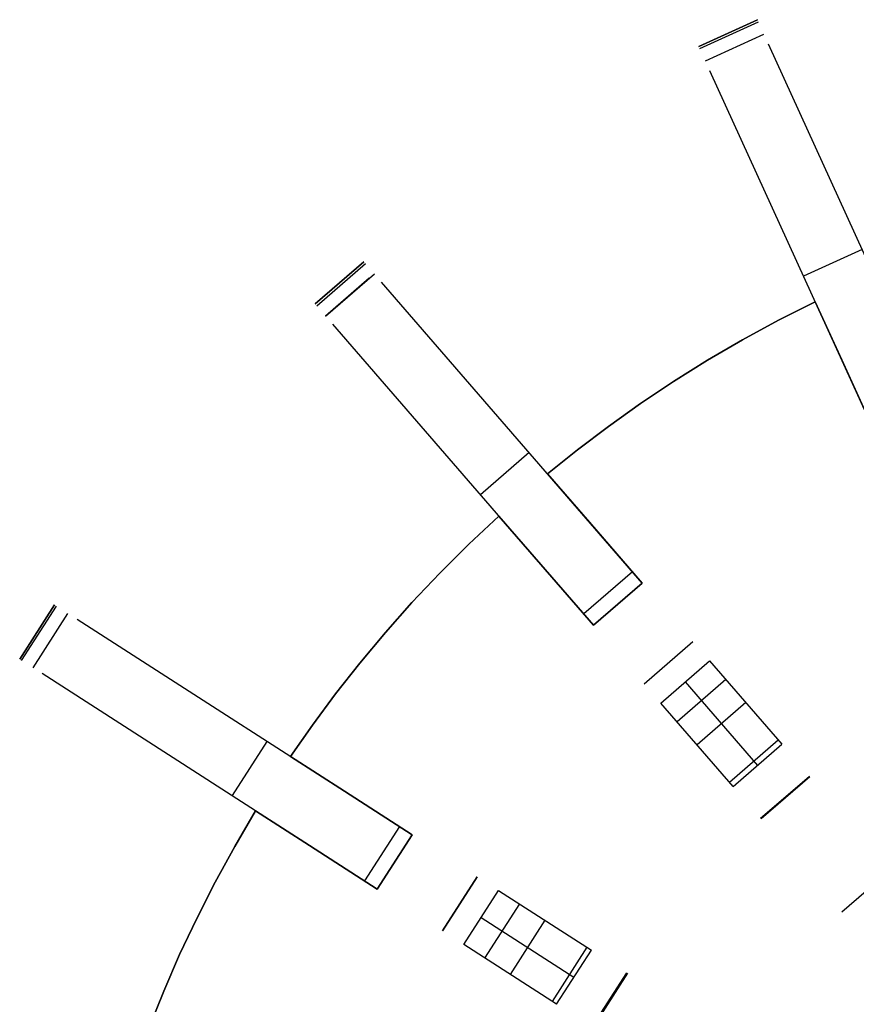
# Model space of a CAD drawing. Header units: millimetres. Extents: x 453 to 1057, y -213 to 387.
# Tile 7 of 17: x 498 to 653, y 181 to 364. Entities that reach past the tile are written whole.
import ezdxf

# ---------------------------------------------------------------- set-up
doc = ezdxf.new("R2010")
doc.units = ezdxf.units.MM

msp = doc.modelspace()

# ---------------------------------------------------------------- linework, layer by layer
for points in [[(624.05, 359.37), (634.97, 364.35)], [(624.05, 359.37), (634.97, 364.35)], [(634.97, 364.35), (624.05, 359.37)], [(634.97, 364.35), (624.05, 359.37)], [(624.23, 358.97), (635.15, 363.95)], [(625.28, 356.67), (636.2, 361.65)], [(667.85, 292.35), (637.04, 359.81)], [(656.93, 287.36), (626.13, 354.82)], [(654.49, 321.6), (643.58, 316.61)], [(552.62, 311.43), (561.69, 319.29)], [(552.62, 311.43), (561.69, 319.29)], [(561.69, 319.29), (552.62, 311.43)], [(552.91, 311.1), (561.98, 318.96)], [(554.57, 309.19), (563.64, 317.05)], [(562.67, 316.22), (554.57, 309.19)], [(613.53, 259.47), (564.96, 315.52)], [(645.75, 311.86), (638.89, 308.39), (632.2, 304.75), (625.69, 300.95), (619.36, 296.99), (613.21, 292.89), (607.25, 288.65), (601.48, 284.29), (595.9, 279.82)], [(645.75, 311.86), (638.89, 308.39), (632.2, 304.75), (625.69, 300.95), (619.36, 296.99), (613.21, 292.89), (607.25, 288.65), (601.48, 284.29), (595.9, 279.82)], [(595.9, 279.82), (601.48, 284.29), (607.25, 288.65), (613.21, 292.89), (619.36, 296.99), (625.69, 300.95), (632.2, 304.75), (638.89, 308.39), (645.75, 311.86)], [(645.75, 311.86), (638.89, 308.39), (632.2, 304.75), (625.69, 300.95), (619.36, 296.99), (613.21, 292.89), (607.25, 288.65), (601.48, 284.29), (595.9, 279.82)], [(595.9, 279.82), (601.48, 284.29), (607.25, 288.65), (613.21, 292.89), (619.36, 296.99), (625.69, 300.95), (632.2, 304.75), (638.89, 308.39), (645.75, 311.86)], [(595.9, 279.82), (601.48, 284.29), (607.25, 288.65), (613.21, 292.89), (619.36, 296.99), (625.69, 300.95), (632.2, 304.75), (638.89, 308.39), (645.75, 311.86)], [(650.7, 301.01), (645.75, 311.86)], [(645.75, 311.86), (650.7, 301.01)], [(650.7, 301.01), (645.75, 311.86)], [(645.75, 311.86), (650.7, 301.01)], [(604.46, 251.61), (555.9, 307.66)], [(656.93, 287.36), (650.7, 301.01)], [(650.7, 301.01), (656.93, 287.36)], [(656.93, 287.36), (650.7, 301.01)], [(650.7, 301.01), (656.93, 287.36)], [(592.47, 283.77), (583.41, 275.91)], [(595.9, 279.82), (603.71, 270.8)], [(603.71, 270.8), (595.9, 279.82)], [(595.9, 279.82), (603.71, 270.8)], [(603.71, 270.8), (595.9, 279.82)], [(586.83, 271.96), (581.22, 266.7), (575.83, 261.33), (570.65, 255.84), (565.69, 250.26), (560.95, 244.59), (556.42, 238.85), (552.11, 233.04), (548.02, 227.18)], [(586.83, 271.96), (581.22, 266.7), (575.83, 261.33), (570.65, 255.84), (565.69, 250.26), (560.95, 244.59), (556.42, 238.85), (552.11, 233.04), (548.02, 227.18)], [(548.02, 227.18), (552.11, 233.04), (556.42, 238.85), (560.95, 244.59), (565.69, 250.26), (570.65, 255.84), (575.83, 261.33), (581.22, 266.7), (586.83, 271.96)], [(586.83, 271.96), (581.22, 266.7), (575.83, 261.33), (570.65, 255.84), (565.69, 250.26), (560.95, 244.59), (556.42, 238.85), (552.11, 233.04), (548.02, 227.18)], [(548.02, 227.18), (552.11, 233.04), (556.42, 238.85), (560.95, 244.59), (565.69, 250.26), (570.65, 255.84), (575.83, 261.33), (581.22, 266.7), (586.83, 271.96)], [(548.02, 227.18), (552.11, 233.04), (556.42, 238.85), (560.95, 244.59), (565.69, 250.26), (570.65, 255.84), (575.83, 261.33), (581.22, 266.7), (586.83, 271.96)], [(594.64, 262.95), (586.83, 271.96)], [(586.83, 271.96), (594.64, 262.95)], [(594.64, 262.95), (586.83, 271.96)], [(586.83, 271.96), (594.64, 262.95)], [(603.71, 270.8), (613.53, 259.47)], [(613.53, 259.47), (603.71, 270.8)], [(603.71, 270.8), (613.53, 259.47)], [(613.53, 259.47), (603.71, 270.8)], [(604.46, 251.61), (594.64, 262.95)], [(594.64, 262.95), (604.46, 251.61)], [(604.46, 251.61), (594.64, 262.95)], [(594.64, 262.95), (604.46, 251.61)], [(611.7, 261.58), (602.63, 253.73)], [(604.46, 251.61), (613.53, 259.47)], [(604.46, 251.61), (613.53, 259.47)], [(604.46, 251.61), (613.53, 259.47)], [(604.46, 251.61), (613.53, 259.47)], [(604.46, 251.61), (613.53, 259.47)], [(604.46, 251.61), (613.53, 259.47)], [(613.53, 259.47), (604.46, 251.61)], [(613.53, 259.47), (604.46, 251.61)], [(613.53, 259.47), (604.46, 251.61)], [(497.6, 245.32), (504.08, 255.41)], [(497.6, 245.32), (504.08, 255.41)], [(504.08, 255.41), (497.6, 245.32)], [(497.96, 245.08), (504.45, 255.18)], [(500.09, 243.71), (506.58, 253.81)], [(570.67, 212.62), (508.28, 252.71)], [(613.9, 240.72), (622.97, 248.57)], [(617, 237.14), (626.07, 245)], [(626.07, 245), (639.53, 229.47)], [(564.19, 202.52), (501.8, 242.62)], [(629.09, 241.51), (620.02, 233.65)], [(621.53, 241.07), (634.99, 225.54)], [(630.46, 221.61), (617, 237.14)], [(632.8, 237.24), (623.73, 229.38)], [(543.63, 230), (537.14, 219.91)], [(638.87, 230.22), (629.8, 222.36)], [(630.46, 221.61), (639.53, 229.47)], [(548.02, 227.18), (558.06, 220.73)], [(558.06, 220.73), (548.02, 227.18)], [(548.02, 227.18), (558.06, 220.73)], [(558.06, 220.73), (548.02, 227.18)], [(635.58, 215.7), (644.65, 223.55)], [(644.76, 223.42), (635.7, 215.56)], [(558.06, 220.73), (570.67, 212.62)], [(570.67, 212.62), (558.06, 220.73)], [(558.06, 220.73), (570.67, 212.62)], [(570.67, 212.62), (558.06, 220.73)], [(541.53, 217.08), (537.64, 210.46), (533.98, 203.78), (530.56, 197.06), (527.37, 190.31), (524.41, 183.53), (521.69, 176.74), (519.19, 169.96), (516.92, 163.18)], [(541.53, 217.08), (537.64, 210.46), (533.98, 203.78), (530.56, 197.06), (527.37, 190.31), (524.41, 183.53), (521.69, 176.74), (519.19, 169.96), (516.92, 163.18)], [(516.92, 163.18), (519.19, 169.96), (521.69, 176.74), (524.41, 183.53), (527.37, 190.31), (530.56, 197.06), (533.98, 203.78), (537.64, 210.46), (541.53, 217.08)], [(541.53, 217.08), (537.64, 210.46), (533.98, 203.78), (530.56, 197.06), (527.37, 190.31), (524.41, 183.53), (521.69, 176.74), (519.19, 169.96), (516.92, 163.18)], [(516.92, 163.18), (519.19, 169.96), (521.69, 176.74), (524.41, 183.53), (527.37, 190.31), (530.56, 197.06), (533.98, 203.78), (537.64, 210.46), (541.53, 217.08)], [(516.92, 163.18), (519.19, 169.96), (521.69, 176.74), (524.41, 183.53), (527.37, 190.31), (530.56, 197.06), (533.98, 203.78), (537.64, 210.46), (541.53, 217.08)], [(551.57, 210.63), (541.53, 217.08)], [(541.53, 217.08), (551.57, 210.63)], [(551.57, 210.63), (541.53, 217.08)], [(541.53, 217.08), (551.57, 210.63)], [(568.32, 214.13), (561.83, 204.04)], [(564.19, 202.52), (570.67, 212.62)], [(564.19, 202.52), (570.67, 212.62)], [(564.19, 202.52), (570.67, 212.62)], [(564.19, 202.52), (570.67, 212.62)], [(564.19, 202.52), (570.67, 212.62)], [(564.19, 202.52), (570.67, 212.62)], [(570.67, 212.62), (564.19, 202.52)], [(570.67, 212.62), (564.19, 202.52)], [(570.67, 212.62), (564.19, 202.52)], [(564.19, 202.52), (551.57, 210.63)], [(551.57, 210.63), (564.19, 202.52)], [(564.19, 202.52), (551.57, 210.63)], [(551.57, 210.63), (564.19, 202.52)], [(650.69, 198.26), (659.76, 206.12)], [(576.31, 194.73), (582.8, 204.82)], [(582.8, 204.82), (576.31, 194.73)], [(580.29, 192.17), (586.78, 202.27)], [(586.78, 202.27), (604.07, 191.16)], [(590.66, 199.77), (584.18, 189.68)], [(583.53, 197.22), (600.82, 186.11)], [(595.42, 196.71), (588.94, 186.62)], [(597.58, 181.06), (580.29, 192.17)], [(603.23, 191.7), (596.74, 181.6)], [(597.58, 181.06), (604.07, 191.16)], [(604.16, 176.83), (610.65, 186.93)], [(610.8, 186.83), (604.31, 176.74)]]:
    msp.add_lwpolyline(points)
at = {"extrusion": (1, 0, 0)}
for points in [[(364.35, -126.86), (364.35, -244.77)], [(361.86, -126.86), (361.86, -244.77)], [(359.37, -244.77), (359.37, -126.86)], [(319.29, -126.86), (319.29, -244.77)], [(315.36, -126.86), (315.36, -244.77)], [(311.86, -160), (311.86, -172)], [(311.86, -242), (311.86, -254)], [(311.43, -244.77), (311.43, -126.86)], [(279.82, -160), (279.82, -172)], [(279.82, -242), (279.82, -254)], [(271.96, -160), (271.96, -172)], [(271.96, -242), (271.96, -254)], [(259.47, -160), (259.47, -143)], [(259.47, -242), (259.47, -172)], [(259.47, -288), (259.47, -254)], [(255.41, -126.86), (255.41, -244.77)], [(255.54, -160), (255.54, -143)], [(255.54, -242), (255.54, -172)], [(255.54, -288), (255.54, -254)], [(251.61, -143), (251.61, -160)], [(251.61, -172), (251.61, -242)], [(251.61, -254), (251.61, -288)], [(252.15, -51.1), (252.15, -133.31)], [(252.15, -333.58), (252.15, -504.14)], [(250.37, -126.86), (250.37, -244.77)], [(245.32, -244.77), (245.32, -126.86)], [(244.29, -51.1), (244.29, -133.31)], [(244.29, -333.58), (244.29, -504.14)], [(227.18, -160), (227.18, -172)], [(227.18, -242), (227.18, -254)], [(217.08, -160), (217.08, -172)], [(217.08, -242), (217.08, -254)], [(212.62, -160), (212.62, -143)], [(212.62, -242), (212.62, -172)], [(212.62, -288), (212.62, -254)], [(207.57, -160), (207.57, -143)], [(207.57, -242), (207.57, -172)], [(207.57, -288), (207.57, -254)], [(207.38, -51.1), (207.38, -133.31)], [(207.38, -333.58), (207.38, -504.14)], [(202.52, -143), (202.52, -160)], [(202.52, -172), (202.52, -242)], [(202.52, -254), (202.52, -288)], [(197.28, -51.1), (197.28, -133.31)], [(197.28, -333.58), (197.28, -504.14)]]:
    msp.add_lwpolyline(points, dxfattribs=at)
at = {"extrusion": (0.909632, 0.415415, -1.53303e-13)}
msp.add_lwpolyline([(67.65, -244.77), (67.65, -245.04), (67.63, -245.3), (67.61, -245.57), (67.58, -245.83), (67.54, -246.09), (67.49, -246.35), (67.44, -246.61), (67.37, -246.87), (67.3, -247.13), (67.21, -247.38)], dxfattribs=at)
at = {"extrusion": (0.909632, 0.415415, -5.05251e-14)}
msp.add_lwpolyline([(64.69, -120.65), (64.89, -120.82), (65.1, -121), (65.3, -121.19), (65.49, -121.39), (65.67, -121.59), (65.85, -121.8), (66.02, -122.02), (66.18, -122.24), (66.33, -122.46), (66.48, -122.7), (66.62, -122.93), (66.75, -123.17), (66.87, -123.42), (66.98, -123.67), (67.09, -123.92), (67.19, -124.18), (67.27, -124.44), (67.35, -124.7), (67.42, -124.96), (67.48, -125.23), (67.53, -125.5), (67.58, -125.77), (67.61, -126.04), (67.63, -126.32), (67.65, -126.59), (67.65, -126.86)], dxfattribs=at)
at = {"extrusion": (0.990812, 0.040424, 0.129063)}
for points in [[(337.76, -329.13), (251.53, -601.9)], [(335.49, -328.41), (249.27, -601.18)], [(247, -600.46), (333.22, -327.7)]]:
    msp.add_lwpolyline(points, dxfattribs=at)
at = {"extrusion": (0.909632, 0.415415, 2.63479e-14)}
msp.add_lwpolyline([(67.65, -244.77), (67.65, -245.04), (67.63, -245.3), (67.61, -245.57), (67.58, -245.83), (67.54, -246.09), (67.49, -246.35), (67.44, -246.61), (67.37, -246.87), (67.3, -247.13), (67.21, -247.38)], dxfattribs=at)
at = {"extrusion": (0.909632, 0.415415, -1.65547e-14)}
msp.add_lwpolyline([(64.69, -120.65), (64.89, -120.82), (65.1, -121), (65.3, -121.19), (65.49, -121.39), (65.67, -121.59), (65.85, -121.8), (66.02, -122.02), (66.18, -122.24), (66.33, -122.46), (66.48, -122.7), (66.62, -122.93), (66.75, -123.17), (66.87, -123.42), (66.98, -123.67), (67.09, -123.92), (67.19, -124.18), (67.27, -124.44), (67.35, -124.7), (67.42, -124.96), (67.48, -125.23), (67.53, -125.5), (67.58, -125.77), (67.61, -126.04), (67.63, -126.32), (67.65, -126.59), (67.65, -126.86)], dxfattribs=at)
at = {"extrusion": (0.946454, 0.241131, -0.214663)}
for points in [[(48.95, 155.37), (193.39, 33.67)], [(47.88, 154.11), (192.32, 32.41)], [(191.25, 31.14), (46.81, 152.84)]]:
    msp.add_lwpolyline(points, dxfattribs=at)
at = {"extrusion": (0.909632, 0.415415, -1.70398e-14)}
msp.add_lwpolyline([(67.21, -247.38), (67.3, -247.13), (67.37, -246.87), (67.44, -246.61), (67.49, -246.35), (67.54, -246.09), (67.58, -245.83), (67.61, -245.57), (67.63, -245.3), (67.65, -245.04), (67.65, -244.77)], dxfattribs=at)
at = {"extrusion": (0.909632, 0.415415, 2.2727e-15)}
msp.add_lwpolyline([(67.65, -126.86), (67.65, -126.59), (67.63, -126.32), (67.61, -126.04), (67.58, -125.77), (67.53, -125.5), (67.48, -125.23), (67.42, -124.96), (67.35, -124.7), (67.27, -124.44), (67.19, -124.18), (67.09, -123.92), (66.98, -123.67), (66.87, -123.42), (66.75, -123.17), (66.62, -122.93), (66.48, -122.7), (66.33, -122.46), (66.18, -122.24), (66.02, -122.02), (65.85, -121.8), (65.67, -121.59), (65.49, -121.39), (65.3, -121.19), (65.1, -121), (64.89, -120.82), (64.69, -120.65)], dxfattribs=at)
at = {"extrusion": (0.75575, 0.654861, 2.23379e-13)}
msp.add_lwpolyline([(-126.53, -244.77), (-126.53, -245.04), (-126.54, -245.3), (-126.57, -245.57), (-126.6, -245.83), (-126.64, -246.09), (-126.68, -246.35), (-126.74, -246.61), (-126.81, -246.87), (-126.88, -247.13), (-126.96, -247.38)], dxfattribs=at)
at = {"extrusion": (0.75575, 0.654861, 3.14498e-14)}
msp.add_lwpolyline([(-129.49, -120.65), (-129.28, -120.82), (-129.08, -121), (-128.88, -121.19), (-128.69, -121.39), (-128.51, -121.59), (-128.33, -121.8), (-128.16, -122.02), (-128, -122.24), (-127.84, -122.46), (-127.7, -122.7), (-127.56, -122.93), (-127.43, -123.17), (-127.31, -123.42), (-127.19, -123.67), (-127.09, -123.92), (-126.99, -124.18), (-126.9, -124.44), (-126.83, -124.7), (-126.76, -124.96), (-126.7, -125.23), (-126.64, -125.5), (-126.6, -125.77), (-126.57, -126.04), (-126.55, -126.32), (-126.53, -126.59), (-126.53, -126.86)], dxfattribs=at)
at = {"extrusion": (0.977008, 0.053692, 0.20633)}
for points in [[(287.64, -361.44), (214.02, -637.88)], [(283.97, -360.47), (210.34, -636.9)], [(206.67, -635.92), (280.29, -359.49)]]:
    msp.add_lwpolyline(points, dxfattribs=at)
at = {"extrusion": (0.75575, 0.654861, 4.75975e-14)}
msp.add_lwpolyline([(-126.53, -244.77), (-126.53, -245.04), (-126.54, -245.3), (-126.57, -245.57), (-126.6, -245.83), (-126.64, -246.09), (-126.68, -246.35), (-126.74, -246.61), (-126.81, -246.87), (-126.88, -247.13), (-126.96, -247.38)], dxfattribs=at)
at = {"extrusion": (0.75575, 0.654861, 1.35561e-14)}
msp.add_lwpolyline([(-129.49, -120.65), (-129.28, -120.82), (-129.08, -121), (-128.88, -121.19), (-128.69, -121.39), (-128.51, -121.59), (-128.33, -121.8), (-128.16, -122.02), (-128, -122.24), (-127.84, -122.46), (-127.7, -122.7), (-127.56, -122.93), (-127.43, -123.17), (-127.31, -123.42), (-127.19, -123.67), (-127.09, -123.92), (-126.99, -124.18), (-126.9, -124.44), (-126.83, -124.7), (-126.76, -124.96), (-126.7, -125.23), (-126.64, -125.5), (-126.6, -125.77), (-126.57, -126.04), (-126.55, -126.32), (-126.53, -126.59), (-126.53, -126.86)], dxfattribs=at)
at = {"extrusion": (0.860812, 0.347235, -0.372062)}
for points in [[(-55.66, 254.68), (83.18, 126.63)], [(-57.6, 252.57), (81.23, 124.51)], [(79.28, 122.4), (-59.55, 250.46)]]:
    msp.add_lwpolyline(points, dxfattribs=at)
at = {"extrusion": (0.75575, 0.654861, -8.32091e-14)}
msp.add_lwpolyline([(-126.96, -247.38), (-126.88, -247.13), (-126.81, -246.87), (-126.74, -246.61), (-126.68, -246.35), (-126.64, -246.09), (-126.6, -245.83), (-126.57, -245.57), (-126.54, -245.3), (-126.53, -245.04), (-126.53, -244.77)], dxfattribs=at)
at = {"extrusion": (0.75575, 0.654861, -2.18765e-14)}
msp.add_lwpolyline([(-126.53, -126.86), (-126.53, -126.59), (-126.55, -126.32), (-126.57, -126.04), (-126.6, -125.77), (-126.64, -125.5), (-126.7, -125.23), (-126.76, -124.96), (-126.83, -124.7), (-126.9, -124.44), (-126.99, -124.18), (-127.09, -123.92), (-127.19, -123.67), (-127.31, -123.42), (-127.43, -123.17), (-127.56, -122.93), (-127.7, -122.7), (-127.84, -122.46), (-128, -122.24), (-128.16, -122.02), (-128.33, -121.8), (-128.51, -121.59), (-128.69, -121.39), (-128.88, -121.19), (-129.08, -121), (-129.28, -120.82), (-129.49, -120.65)], dxfattribs=at)
at = {"extrusion": (0.886329, 0.279191, -0.369423)}
for points in [[(63.15, 112.1), (-7.87, 195.39)], [(60.76, 110.06), (-10.26, 193.35)], [(-12.64, 191.32), (58.38, 108.03)]]:
    msp.add_lwpolyline(points, dxfattribs=at)
at = {"extrusion": (0.990688, 0.021595, 0.13443)}
for points in [[(209.45, -594.22), (246.04, -368.6)], [(205.62, -593.6), (242.21, -367.98)], [(238.38, -367.36), (201.79, -592.98)]]:
    msp.add_lwpolyline(points, dxfattribs=at)
at = {"extrusion": (0.540641, 0.841254, -8.63839e-14)}
msp.add_lwpolyline([(-285.98, -244.77), (-285.98, -245.04), (-285.99, -245.3), (-286.01, -245.57), (-286.05, -245.83), (-286.08, -246.09), (-286.13, -246.35), (-286.19, -246.61), (-286.26, -246.87), (-286.33, -247.13), (-286.41, -247.38)], dxfattribs=at)
at = {"extrusion": (0.540641, 0.841254, 4.38706e-14)}
msp.add_lwpolyline([(-288.94, -120.65), (-288.73, -120.82), (-288.53, -121), (-288.33, -121.19), (-288.14, -121.39), (-287.96, -121.59), (-287.78, -121.8), (-287.61, -122.02), (-287.45, -122.24), (-287.29, -122.46), (-287.15, -122.7), (-287.01, -122.93), (-286.88, -123.17), (-286.75, -123.42), (-286.64, -123.67), (-286.54, -123.92), (-286.44, -124.18), (-286.35, -124.44), (-286.27, -124.7), (-286.2, -124.96), (-286.14, -125.23), (-286.09, -125.5), (-286.05, -125.77), (-286.02, -126.04), (-285.99, -126.32), (-285.98, -126.59), (-285.98, -126.86)], dxfattribs=at)
at = {"extrusion": (0.048973, 0.984387, -0.169065)}
for points in [[(-491.15, -196.49), (-571.9, -470.93)], [(-488.16, -197.37), (-568.91, -471.8)], [(-565.92, -472.68), (-485.17, -198.25)]]:
    msp.add_lwpolyline(points, dxfattribs=at)
at = {"extrusion": (0.302704, 0.907452, 0.29138)}
for points in [[(-542.48, -108.02), (-400.23, -232.27)], [(-541, -106.32), (-398.75, -230.58)], [(-397.27, -228.88), (-539.52, -104.63)]]:
    msp.add_lwpolyline(points, dxfattribs=at)
at = {"extrusion": (0.540641, 0.841254, 2.38649e-14)}
msp.add_lwpolyline([(-285.98, -244.77), (-285.98, -245.04), (-285.99, -245.3), (-286.01, -245.57), (-286.05, -245.83), (-286.08, -246.09), (-286.13, -246.35), (-286.19, -246.61), (-286.26, -246.87), (-286.33, -247.13), (-286.41, -247.38)], dxfattribs=at)
at = {"extrusion": (0.540641, 0.841254, -2.63613e-15)}
msp.add_lwpolyline([(-288.94, -120.65), (-288.73, -120.82), (-288.53, -121), (-288.33, -121.19), (-288.14, -121.39), (-287.96, -121.59), (-287.78, -121.8), (-287.61, -122.02), (-287.45, -122.24), (-287.29, -122.46), (-287.15, -122.7), (-287.01, -122.93), (-286.88, -123.17), (-286.75, -123.42), (-286.64, -123.67), (-286.54, -123.92), (-286.44, -124.18), (-286.35, -124.44), (-286.27, -124.7), (-286.2, -124.96), (-286.14, -125.23), (-286.09, -125.5), (-286.05, -125.77), (-286.02, -126.04), (-285.99, -126.32), (-285.98, -126.59), (-285.98, -126.86)], dxfattribs=at)
at = {"extrusion": (0.75575, 0.654861, -9.11784e-15)}
msp.add_lwpolyline([(-220.1, -517.86), (-220.16, -518.02), (-220.22, -518.18), (-220.29, -518.34), (-220.37, -518.5), (-220.45, -518.65), (-220.53, -518.8), (-220.62, -518.94), (-220.72, -519.09), (-220.82, -519.23), (-220.92, -519.36), (-221.03, -519.49), (-221.15, -519.62), (-221.27, -519.75), (-221.39, -519.87), (-221.52, -519.98), (-221.65, -520.1), (-221.78, -520.2), (-221.92, -520.3), (-222.06, -520.4), (-222.21, -520.49), (-222.36, -520.58), (-222.51, -520.66), (-222.66, -520.74), (-222.82, -520.81), (-222.98, -520.88), (-223.14, -520.94), (-223.3, -521), (-223.47, -521.05), (-223.63, -521.09), (-223.8, -521.13), (-223.97, -521.16), (-224.14, -521.19), (-224.31, -521.21), (-224.48, -521.22), (-224.65, -521.23), (-224.83, -521.23)], dxfattribs=at)
at = {"extrusion": (0.540641, 0.841254, 2.16769e-14)}
msp.add_lwpolyline([(-286.41, -247.38), (-286.33, -247.13), (-286.26, -246.87), (-286.19, -246.61), (-286.13, -246.35), (-286.08, -246.09), (-286.05, -245.83), (-286.01, -245.57), (-285.99, -245.3), (-285.98, -245.04), (-285.98, -244.77)], dxfattribs=at)
at = {"extrusion": (0.540641, 0.841254, -7.24034e-14)}
msp.add_lwpolyline([(-285.98, -126.86), (-285.98, -126.59), (-285.99, -126.32), (-286.02, -126.04), (-286.05, -125.77), (-286.09, -125.5), (-286.14, -125.23), (-286.2, -124.96), (-286.27, -124.7), (-286.35, -124.44), (-286.44, -124.18), (-286.54, -123.92), (-286.64, -123.67), (-286.75, -123.42), (-286.88, -123.17), (-287.01, -122.93), (-287.15, -122.7), (-287.29, -122.46), (-287.45, -122.24), (-287.61, -122.02), (-287.78, -121.8), (-287.96, -121.59), (-288.14, -121.39), (-288.33, -121.19), (-288.53, -121), (-288.73, -120.82), (-288.94, -120.65)], dxfattribs=at)
at = {"extrusion": (0.75575, 0.654861, -2.84274e-14)}
msp.add_lwpolyline([(-220.1, -517.86), (-220.16, -518.02), (-220.22, -518.18), (-220.29, -518.34), (-220.37, -518.5), (-220.45, -518.65), (-220.53, -518.8), (-220.62, -518.94), (-220.72, -519.09), (-220.82, -519.23), (-220.92, -519.36), (-221.03, -519.49), (-221.15, -519.62), (-221.27, -519.75), (-221.39, -519.87), (-221.52, -519.98), (-221.65, -520.1), (-221.78, -520.2), (-221.92, -520.3), (-222.06, -520.4), (-222.21, -520.49), (-222.36, -520.58), (-222.51, -520.66), (-222.66, -520.74), (-222.82, -520.81), (-222.98, -520.88), (-223.14, -520.94), (-223.3, -521), (-223.47, -521.05), (-223.63, -521.09), (-223.8, -521.13), (-223.97, -521.16), (-224.14, -521.19), (-224.31, -521.21), (-224.48, -521.22), (-224.65, -521.23), (-224.83, -521.23)], dxfattribs=at)
at = {"extrusion": (0.75575, 0.654861, -3.07667e-14)}
msp.add_lwpolyline([(-224.83, -521.23), (-224.65, -521.23), (-224.48, -521.22), (-224.31, -521.21), (-224.14, -521.19), (-223.97, -521.16), (-223.8, -521.13), (-223.63, -521.09), (-223.47, -521.05), (-223.3, -521), (-223.14, -520.94), (-222.98, -520.88), (-222.82, -520.81), (-222.66, -520.74), (-222.51, -520.66), (-222.36, -520.58), (-222.21, -520.49), (-222.06, -520.4), (-221.92, -520.3), (-221.78, -520.2), (-221.65, -520.1), (-221.52, -519.98), (-221.39, -519.87), (-221.27, -519.75), (-221.15, -519.62), (-221.03, -519.49), (-220.92, -519.36), (-220.82, -519.23), (-220.72, -519.09), (-220.62, -518.94), (-220.53, -518.8), (-220.45, -518.65), (-220.37, -518.5), (-220.29, -518.34), (-220.22, -518.18), (-220.16, -518.02), (-220.1, -517.86)], dxfattribs=at)
at = {"extrusion": (0.75575, 0.654861, -8.3871e-15)}
msp.add_lwpolyline([(-245.38, -521.23), (-245.65, -521.23), (-245.93, -521.22), (-246.2, -521.19), (-246.47, -521.16), (-246.74, -521.12), (-247.01, -521.07), (-247.28, -521.01), (-247.54, -520.94), (-247.81, -520.86), (-248.07, -520.77), (-248.32, -520.67), (-248.57, -520.57), (-248.82, -520.45), (-249.07, -520.33), (-249.31, -520.2), (-249.55, -520.06), (-249.78, -519.92), (-250, -519.76), (-250.22, -519.6), (-250.44, -519.43), (-250.65, -519.25), (-250.85, -519.07), (-251.05, -518.88), (-251.24, -518.68), (-251.42, -518.48), (-251.6, -518.27), (-251.77, -518.05), (-251.93, -517.83), (-252.08, -517.6), (-252.23, -517.37), (-252.36, -517.14), (-252.49, -516.89), (-252.61, -516.65), (-252.73, -516.4), (-252.83, -516.15), (-252.93, -515.89), (-253.01, -515.63), (-253.09, -515.37), (-253.16, -515.1), (-253.22, -514.83), (-253.27, -514.57), (-253.31, -514.29), (-253.34, -514.02), (-253.36, -513.75), (-253.38, -513.48), (-253.38, -513.2), (-253.37, -512.93), (-253.36, -512.65), (-253.33, -512.38), (-253.3, -512.11), (-253.26, -511.84), (-253.21, -511.57)], dxfattribs=at)
at = {"extrusion": (0.75575, 0.654861, -5.57371e-15)}
msp.add_lwpolyline([(-245.38, -521.23), (-245.65, -521.23), (-245.93, -521.22), (-246.2, -521.19), (-246.47, -521.16), (-246.74, -521.12), (-247.01, -521.07), (-247.28, -521.01), (-247.54, -520.94), (-247.81, -520.86), (-248.07, -520.77), (-248.32, -520.67), (-248.57, -520.57), (-248.82, -520.45), (-249.07, -520.33), (-249.31, -520.2), (-249.55, -520.06), (-249.78, -519.92), (-250, -519.76), (-250.22, -519.6), (-250.44, -519.43), (-250.65, -519.25), (-250.85, -519.07), (-251.05, -518.88), (-251.24, -518.68), (-251.42, -518.48), (-251.6, -518.27), (-251.77, -518.05), (-251.93, -517.83), (-252.08, -517.6), (-252.23, -517.37), (-252.36, -517.14), (-252.49, -516.89), (-252.61, -516.65), (-252.73, -516.4), (-252.83, -516.15), (-252.93, -515.89), (-253.01, -515.63), (-253.09, -515.37), (-253.16, -515.1), (-253.22, -514.83), (-253.27, -514.57), (-253.31, -514.29), (-253.34, -514.02), (-253.36, -513.75), (-253.38, -513.48), (-253.38, -513.2), (-253.37, -512.93), (-253.36, -512.65), (-253.33, -512.38), (-253.3, -512.11), (-253.26, -511.84), (-253.21, -511.57)], dxfattribs=at)
at = {"extrusion": (0.75575, 0.654861, 3.38818e-17)}
msp.add_lwpolyline([(-253.21, -511.57), (-253.26, -511.84), (-253.3, -512.11), (-253.33, -512.38), (-253.36, -512.65), (-253.37, -512.93), (-253.38, -513.2), (-253.38, -513.48), (-253.36, -513.75), (-253.34, -514.02), (-253.31, -514.29), (-253.27, -514.57), (-253.22, -514.83), (-253.16, -515.1), (-253.09, -515.37), (-253.01, -515.63), (-252.93, -515.89), (-252.83, -516.15), (-252.73, -516.4), (-252.61, -516.65), (-252.49, -516.89), (-252.36, -517.14), (-252.23, -517.37), (-252.08, -517.6), (-251.93, -517.83), (-251.77, -518.05), (-251.6, -518.27), (-251.42, -518.48), (-251.24, -518.68), (-251.05, -518.88), (-250.85, -519.07), (-250.65, -519.25), (-250.44, -519.43), (-250.22, -519.6), (-250, -519.76), (-249.78, -519.92), (-249.55, -520.06), (-249.31, -520.2), (-249.07, -520.33), (-248.82, -520.45), (-248.57, -520.57), (-248.32, -520.67), (-248.07, -520.77), (-247.81, -520.86), (-247.54, -520.94), (-247.28, -521.01), (-247.01, -521.07), (-246.74, -521.12), (-246.47, -521.16), (-246.2, -521.19), (-245.93, -521.22), (-245.65, -521.23), (-245.38, -521.23)], dxfattribs=at)
at = {"extrusion": (0.246101, 0.924042, 0.292541)}
for points in [[(-496.73, -239.81), (-570.42, -158.87)], [(-494.9, -238.14), (-568.58, -157.2)], [(-566.75, -155.53), (-493.06, -236.47)]]:
    msp.add_lwpolyline(points, dxfattribs=at)
at = {"extrusion": (0.019786, 0.993662, -0.11065)}
for points in [[(-606.81, -486.4), (-566.33, -261.45)], [(-603.67, -486.97), (-563.19, -262.02)], [(-560.04, -262.58), (-600.52, -487.54)]]:
    msp.add_lwpolyline(points, dxfattribs=at)
at = {"extrusion": (-4e-05, 5.75113e-06, 1)}
msp.add_lwpolyline([(635.09, 122.22), (636.39, 126.38), (637.83, 130.49), (639.41, 134.54), (641.14, 138.54), (643, 142.47), (645, 146.34), (647.13, 150.14), (649.4, 153.85), (651.79, 157.49), (654.31, 161.04), (656.95, 164.51), (659.7, 167.87), (662.58, 171.14), (665.56, 174.31), (668.66, 177.37), (671.86, 180.33), (675.16, 183.17), (678.55, 185.89), (682.04, 188.49), (685.62, 190.97), (689.28, 193.33), (693.03, 195.55), (696.84, 197.64), (700.73, 199.6), (704.69, 201.42), (708.7, 203.11), (712.77, 204.65), (716.89, 206.05), (721.06, 207.31), (725.27, 208.42), (729.52, 209.38), (733.79, 210.19), (738.1, 210.86), (742.42, 211.37), (746.76, 211.73), (751.11, 211.95), (755.46, 212.01), (759.81, 211.92), (764.16, 211.67), (768.49, 211.28), (772.81, 210.74), (777.11, 210.04), (781.38, 209.2), (785.62, 208.21), (789.82, 207.07), (793.98, 205.78), (798.09, 204.35), (802.15, 202.78), (806.16, 201.07), (810.1, 199.22), (813.97, 197.24), (817.77, 195.12), (821.5, 192.87), (825.15, 190.49), (828.71, 187.98), (832.18, 185.35), (835.56, 182.61), (838.84, 179.75), (842.02, 176.77), (845.09, 173.69), (848.05, 170.5), (850.9, 167.21), (853.64, 163.82), (856.25, 160.34), (858.75, 156.77), (861.11, 153.12), (863.35, 149.38), (865.46, 145.57), (867.43, 141.69), (869.26, 137.74), (870.96, 133.74), (872.52, 129.67), (873.93, 125.55), (875.2, 121.39), (876.33, 117.18), (877.3, 112.94), (878.13, 108.67), (878.81, 104.37), (879.34, 100.05), (879.72, 95.71), (879.95, 91.36), (880.02, 87.01)], dxfattribs=at)
at = {"extrusion": (4e-05, -5.75113e-06, 1)}
msp.add_lwpolyline([(880.04, 87.01), (879.96, 91.36), (879.73, 95.71), (879.36, 100.04), (878.83, 104.36), (878.15, 108.66), (877.32, 112.94), (876.34, 117.18), (875.22, 121.39), (873.95, 125.55), (872.53, 129.67), (870.97, 133.73), (869.28, 137.74), (867.44, 141.69), (865.47, 145.57), (863.36, 149.38), (861.12, 153.11), (858.76, 156.77), (856.27, 160.34), (853.65, 163.82), (850.92, 167.21), (848.07, 170.5), (845.1, 173.69), (842.03, 176.77), (838.85, 179.74), (835.57, 182.61), (832.19, 185.35), (828.72, 187.98), (825.16, 190.48), (821.51, 192.86), (817.79, 195.11), (813.99, 197.23), (810.11, 199.22), (806.17, 201.07), (802.17, 202.78), (798.11, 204.35), (793.99, 205.78), (789.84, 207.06), (785.63, 208.2), (781.39, 209.2), (777.12, 210.04), (772.83, 210.73), (768.51, 211.28), (764.17, 211.67), (759.82, 211.91), (755.47, 212.01), (751.12, 211.94), (746.77, 211.73), (742.43, 211.37), (738.11, 210.85), (733.81, 210.19), (729.53, 209.38), (725.28, 208.41), (721.08, 207.3), (716.91, 206.05), (712.78, 204.65), (708.71, 203.11), (704.7, 201.42), (700.75, 199.6), (696.86, 197.64), (693.04, 195.55), (689.3, 193.32), (685.64, 190.97), (682.06, 188.49), (678.57, 185.89), (675.17, 183.16), (671.87, 180.33), (668.67, 177.37), (665.58, 174.31), (662.59, 171.14), (659.72, 167.87), (656.96, 164.5), (654.32, 161.04), (651.8, 157.49), (649.41, 153.85), (647.15, 150.13), (645.02, 146.34), (643.02, 142.47), (641.15, 138.54), (639.43, 134.54), (637.84, 130.49), (636.4, 126.38), (635.1, 122.22)], dxfattribs=at)
at = {"extrusion": (0.540641, 0.841254, -6.81755e-16)}
msp.add_lwpolyline([(-379.55, -517.86), (-379.6, -518.02), (-379.67, -518.18), (-379.74, -518.34), (-379.81, -518.5), (-379.89, -518.65), (-379.98, -518.8), (-380.07, -518.94), (-380.17, -519.09), (-380.27, -519.23), (-380.37, -519.36), (-380.48, -519.49), (-380.6, -519.62), (-380.72, -519.75), (-380.84, -519.87), (-380.97, -519.98), (-381.1, -520.1), (-381.23, -520.2), (-381.37, -520.3), (-381.51, -520.4), (-381.66, -520.49), (-381.81, -520.58), (-381.96, -520.66), (-382.11, -520.74), (-382.27, -520.81), (-382.43, -520.88), (-382.59, -520.94), (-382.75, -521), (-382.91, -521.05), (-383.08, -521.09), (-383.25, -521.13), (-383.42, -521.16), (-383.59, -521.19), (-383.76, -521.21), (-383.93, -521.22), (-384.1, -521.23), (-384.27, -521.23)], dxfattribs=at)
at = {"extrusion": (0.540641, 0.841254, 1.31984e-14)}
msp.add_lwpolyline([(-379.55, -517.86), (-379.6, -518.02), (-379.67, -518.18), (-379.74, -518.34), (-379.81, -518.5), (-379.89, -518.65), (-379.98, -518.8), (-380.07, -518.94), (-380.17, -519.09), (-380.27, -519.23), (-380.37, -519.36), (-380.48, -519.49), (-380.6, -519.62), (-380.72, -519.75), (-380.84, -519.87), (-380.97, -519.98), (-381.1, -520.1), (-381.23, -520.2), (-381.37, -520.3), (-381.51, -520.4), (-381.66, -520.49), (-381.81, -520.58), (-381.96, -520.66), (-382.11, -520.74), (-382.27, -520.81), (-382.43, -520.88), (-382.59, -520.94), (-382.75, -521), (-382.91, -521.05), (-383.08, -521.09), (-383.25, -521.13), (-383.42, -521.16), (-383.59, -521.19), (-383.76, -521.21), (-383.93, -521.22), (-384.1, -521.23), (-384.27, -521.23)], dxfattribs=at)
at = {"extrusion": (0.75575, 0.654861, 1.97801e-13)}
msp.add_lwpolyline([(-276.28, -1.78), (-276.49, -1.62), (-276.71, -1.45), (-276.94, -1.3), (-277.17, -1.16), (-277.4, -1.02), (-277.64, -0.89), (-277.88, -0.77), (-278.13, -0.66), (-278.38, -0.55), (-278.64, -0.46), (-278.9, -0.37), (-279.16, -0.29), (-279.42, -0.23), (-279.69, -0.17), (-279.96, -0.12), (-280.22, -0.07), (-280.49, -0.04), (-280.77, -0.02), (-281.04, 0), (-281.31, 0)], dxfattribs=at)
at = {"extrusion": (0.540641, 0.841254, 1.55497e-14)}
msp.add_lwpolyline([(-384.27, -521.23), (-384.1, -521.23), (-383.93, -521.22), (-383.76, -521.21), (-383.59, -521.19), (-383.42, -521.16), (-383.25, -521.13), (-383.08, -521.09), (-382.91, -521.05), (-382.75, -521), (-382.59, -520.94), (-382.43, -520.88), (-382.27, -520.81), (-382.11, -520.74), (-381.96, -520.66), (-381.81, -520.58), (-381.66, -520.49), (-381.51, -520.4), (-381.37, -520.3), (-381.23, -520.2), (-381.1, -520.1), (-380.97, -519.98), (-380.84, -519.87), (-380.72, -519.75), (-380.6, -519.62), (-380.48, -519.49), (-380.37, -519.36), (-380.27, -519.23), (-380.17, -519.09), (-380.07, -518.94), (-379.98, -518.8), (-379.89, -518.65), (-379.81, -518.5), (-379.74, -518.34), (-379.67, -518.18), (-379.6, -518.02), (-379.55, -517.86)], dxfattribs=at)
at = {"extrusion": (0.540641, 0.841254, 6.54215e-15)}
msp.add_lwpolyline([(-404.83, -521.23), (-405.1, -521.23), (-405.38, -521.22), (-405.65, -521.19), (-405.92, -521.16), (-406.19, -521.12), (-406.46, -521.07), (-406.73, -521.01), (-406.99, -520.94), (-407.25, -520.86), (-407.51, -520.77), (-407.77, -520.67), (-408.02, -520.57), (-408.27, -520.45), (-408.52, -520.33), (-408.76, -520.2), (-408.99, -520.06), (-409.23, -519.92), (-409.45, -519.76), (-409.67, -519.6), (-409.89, -519.43), (-410.1, -519.25), (-410.3, -519.07), (-410.5, -518.88), (-410.69, -518.68), (-410.87, -518.48), (-411.05, -518.27), (-411.21, -518.05), (-411.38, -517.83), (-411.53, -517.6), (-411.67, -517.37), (-411.81, -517.14), (-411.94, -516.89), (-412.06, -516.65), (-412.18, -516.4), (-412.28, -516.15), (-412.37, -515.89), (-412.46, -515.63), (-412.54, -515.37), (-412.61, -515.1), (-412.67, -514.83), (-412.72, -514.57), (-412.76, -514.29), (-412.79, -514.02), (-412.81, -513.75), (-412.82, -513.48), (-412.83, -513.2), (-412.82, -512.93), (-412.81, -512.65), (-412.78, -512.38), (-412.75, -512.11), (-412.71, -511.84), (-412.65, -511.57)], dxfattribs=at)
at = {"extrusion": (0.540641, 0.841254, 4.71479e-15)}
msp.add_lwpolyline([(-404.83, -521.23), (-405.1, -521.23), (-405.38, -521.22), (-405.65, -521.19), (-405.92, -521.16), (-406.19, -521.12), (-406.46, -521.07), (-406.73, -521.01), (-406.99, -520.94), (-407.25, -520.86), (-407.51, -520.77), (-407.77, -520.67), (-408.02, -520.57), (-408.27, -520.45), (-408.52, -520.33), (-408.76, -520.2), (-408.99, -520.06), (-409.23, -519.92), (-409.45, -519.76), (-409.67, -519.6), (-409.89, -519.43), (-410.1, -519.25), (-410.3, -519.07), (-410.5, -518.88), (-410.69, -518.68), (-410.87, -518.48), (-411.05, -518.27), (-411.21, -518.05), (-411.38, -517.83), (-411.53, -517.6), (-411.67, -517.37), (-411.81, -517.14), (-411.94, -516.89), (-412.06, -516.65), (-412.18, -516.4), (-412.28, -516.15), (-412.37, -515.89), (-412.46, -515.63), (-412.54, -515.37), (-412.61, -515.1), (-412.67, -514.83), (-412.72, -514.57), (-412.76, -514.29), (-412.79, -514.02), (-412.81, -513.75), (-412.82, -513.48), (-412.83, -513.2), (-412.82, -512.93), (-412.81, -512.65), (-412.78, -512.38), (-412.75, -512.11), (-412.71, -511.84), (-412.65, -511.57)], dxfattribs=at)

doc.saveas('drawing.dxf')
